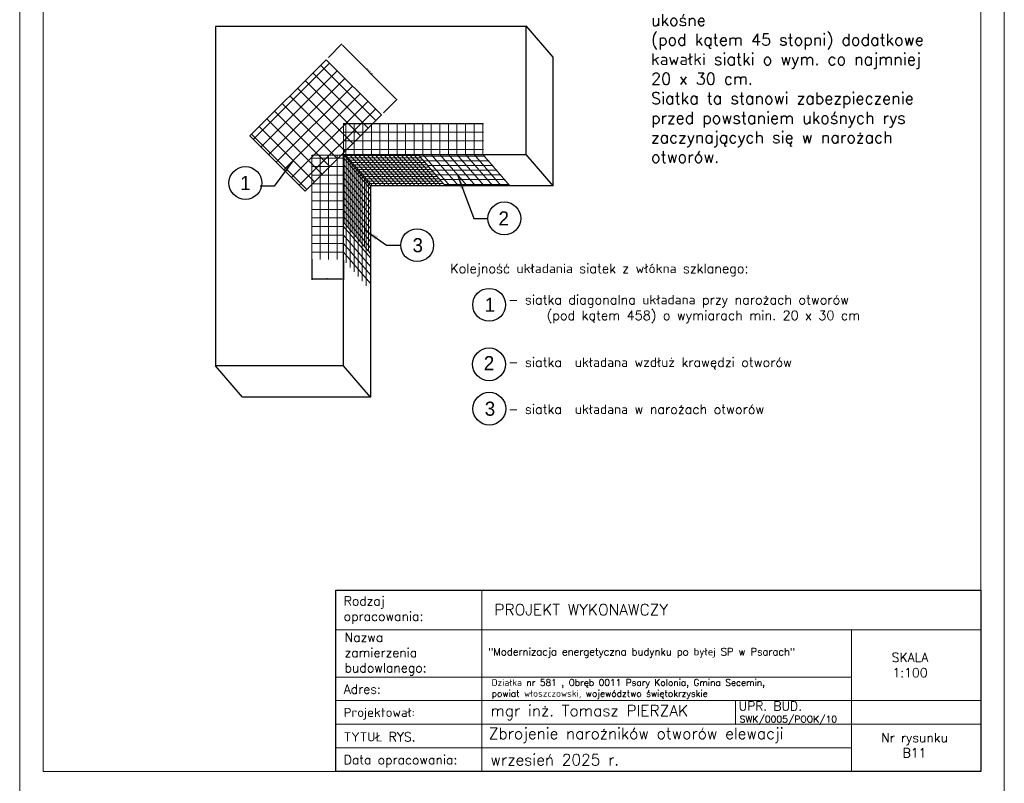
# Model space of a CAD drawing. Header units: millimetres. Extents: x 107252 to 132489, y 44218 to 60710.
# Tile 37 of 72: x 124089 to 126189, y 50133 to 51760. Entities that reach past the tile are written whole.
import ezdxf

# ---------------------------------------------------------------- set-up
doc = ezdxf.new("R2010")
doc.units = ezdxf.units.MM
doc.linetypes.add('ACAD_ISO02W100', pattern=[15, 12, -3])
for name, color, linetype, lineweight in [('cienka', 3, 'Continuous', 18), ('linia', 100, 'Continuous', 25), ('opisy', 4, 'Continuous', 18), ('przerywa', 100, 'ACAD_ISO02W100', 5)]:
    doc.layers.add(name, color=color, linetype=linetype, lineweight=lineweight)
doc.styles.add('KASIA', font='romans.shx', dxfattribs={"height": 20})
doc.styles.get("Standard").update_dxf_attribs({"font": 'GOTHIC.TTF'})
doc.styles.add('style1', font='simplex.shx')
doc.dimstyles.new('ISO-25', dxfattribs={"dimtxt": 2.5, "dimasz": 2.5, "dimexe": 1.25, "dimexo": 0.625, "dimtad": 1, "dimtxsty": 'Standard', "dimcen": 2.5, "dimadec": 0, "dimazin": 0, "dimtfac": 1, "dimtmove": 0, "dimatfit": 3, "dimfxl": 1, "dimarcsym": 0})
doc.dimstyles.new('RBCT DIM 20', dxfattribs={"dimtxt": 40, "dimasz": 50, "dimexe": 2.5, "dimexo": 150, "dimgap": 25, "dimtad": 1, "dimdec": 0, "dimzin": 1, "dimtxsty": 'style1', "dimcen": 50, "dimclrd": 8, "dimclre": 8, "dimclrt": 2, "dimadec": 0, "dimazin": 0, "dimtfac": 1, "dimtdec": 0, "dimtmove": 0, "dimatfit": 3, "dimfxl": 1, "dimarcsym": 0})

# ---------------------------------------------------------------- blocks, each defined once
blk = doc.blocks.new('*D470')
at = {"color": 0, "lineweight": -2, "transparency": 16777216}
for p, q in [((124747.2, 51679.8), (124776.1, 51708.7)), ((124777, 51706), (124891.1, 51591.9)), ((124864.9, 51562.1), (124893.8, 51591))]:
    blk.add_line(p, q, dxfattribs=at)
at = {"color": 0, "transparency": 16777216}
for points in [[(124777.3, 51706.3), (124776.7, 51705.7), (124775.2, 51707.8)], [(124891.4, 51592.2), (124890.9, 51591.6), (124892.9, 51590.1)]]:
    blk.add_solid(points, dxfattribs=at)
at = {"layer": 'Defpoints', "color": 0, "transparency": 16777216}
for p in [(124746.8, 51679.4), (124892.9, 51590.1), (124864.5, 51561.7)]:
    blk.add_point(p, dxfattribs=at)
at = {"color": 0, "transparency": 16777216, "insert": (124835.5, 51650.4), "char_height": 2.5, "attachment_point": 5, "rotation": 315}
blk.add_mtext('min. 20 cm', dxfattribs=at)
blk = doc.blocks.new('*D471')
at = {"color": 0, "lineweight": -2, "transparency": 16777216}
for p, q in [((124711.5, 51249.7), (124711.5, 51206.1)), ((124779, 51247), (124779, 51206.1)), ((124776.5, 51207.4), (124714, 51207.4))]:
    blk.add_line(p, q, dxfattribs=at)
at = {"color": 0, "transparency": 16777216}
for points in [[(124714, 51207.8), (124714, 51206.9), (124711.5, 51207.4)], [(124776.5, 51207.8), (124776.5, 51206.9), (124779, 51207.4)]]:
    blk.add_solid(points, dxfattribs=at)
at = {"layer": 'Defpoints', "color": 0, "transparency": 16777216}
for p in [(124711.5, 51250.4), (124779, 51247.6), (124711.5, 51207.4)]:
    blk.add_point(p, dxfattribs=at)
at = {"color": 0, "transparency": 16777216, "insert": (124745.3, 51208.7), "char_height": 2.5, "attachment_point": 5}
blk.add_mtext('{\\H0.57143x;10 - 15 cm}', dxfattribs=at)

msp = doc.modelspace()

# ---------------------------------------------------------------- linework, layer by layer
at = {"color": 18, "lineweight": 5, "true_color": 0x000000}
for p, q in [((124579.872, 51512.43), (124742.372, 51674.931)), ((124742.372, 51674.931), (124579.872, 51512.43)), ((124587.038, 51505.264), (124749.538, 51667.764)), ((124730.5, 51663.059), (124848.175, 51545.384)), ((124742.372, 51674.931), (124860.047, 51557.256)), ((124603.374, 51488.928), (124765.874, 51651.429)), ((124714.165, 51646.723), (124831.839, 51529.049)), ((124619.709, 51472.592), (124782.21, 51635.093)), ((124636.045, 51456.257), (124798.546, 51618.757)), ((124697.829, 51630.387), (124815.503, 51512.713)), ((124652.381, 51439.921), (124814.881, 51602.421)), ((124665.158, 51597.716), (124782.832, 51480.041)), ((124681.493, 51614.052), (124799.168, 51496.377)), ((124648.822, 51581.38), (124766.496, 51463.706)), ((124668.717, 51423.585), (124831.217, 51586.086)), ((124632.486, 51565.045), (124750.161, 51447.37)), ((124685.052, 51407.249), (124847.553, 51569.75)), ((124860.047, 51557.256), (124697.546, 51394.756)), ((124616.15, 51548.709), (124733.825, 51431.034)), ((125077.007, 51539.099), (124778.842, 51539.099)), ((124779.11, 51472.831), (124779.11, 51539.099)), ((124779.11, 51538.481), (125077.96, 51538.481)), ((124784.154, 51472.846), (124784.154, 51539.099)), ((124802.406, 51472.846), (124802.406, 51539.099)), ((124820.657, 51472.846), (124820.657, 51539.099)), ((124838.909, 51472.846), (124838.909, 51539.099)), ((124857.161, 51472.846), (124857.161, 51539.099)), ((124875.412, 51472.846), (124875.412, 51539.099)), ((124893.664, 51472.846), (124893.664, 51539.099)), ((124911.916, 51472.846), (124911.916, 51539.099)), ((124930.167, 51472.846), (124930.167, 51539.099)), ((124948.419, 51472.846), (124948.419, 51539.099)), ((124966.671, 51472.846), (124966.671, 51539.099)), ((124984.922, 51472.846), (124984.922, 51539.099)), ((125003.174, 51472.846), (125003.174, 51539.099)), ((125021.426, 51472.846), (125021.426, 51539.099)), ((125039.677, 51472.846), (125039.677, 51539.099)), ((125057.929, 51472.846), (125057.929, 51539.099)), ((125076.18, 51472.846), (125076.18, 51539.099)), ((124583.479, 51516.037), (124701.153, 51398.363)), ((124599.815, 51532.373), (124717.489, 51414.699)), ((124779.11, 51520.229), (125077.96, 51520.229)), ((124697.546, 51394.756), (124579.872, 51512.43)), ((124779.11, 51501.977), (125077.96, 51501.977)), ((124711.515, 51471.726), (124711.515, 51250.358)), ((124779.05, 51471.726), (124711.515, 51471.726)), ((124729.399, 51249.238), (124729.399, 51471.726)), ((124747.651, 51249.238), (124747.651, 51471.726)), ((124765.903, 51249.238), (124765.903, 51471.726)), ((124779.11, 51483.726), (125077.96, 51483.726)), ((124837.091, 51406.054), (124779.11, 51472.846)), ((124780.71, 51326.502), (124780.71, 51471.003)), ((124939.966, 51471.003), (124780.71, 51471.003)), ((124783.226, 51472.846), (124841.207, 51406.054)), ((124792.352, 51472.846), (124850.333, 51406.054)), ((124801.455, 51472.846), (124859.436, 51406.054)), ((124810.604, 51472.846), (124868.585, 51406.054)), ((124819.729, 51472.846), (124877.71, 51406.054)), ((124828.833, 51472.846), (124886.814, 51406.054)), ((124837.981, 51472.846), (124895.962, 51406.054)), ((124847.107, 51472.846), (124905.088, 51406.054)), ((124856.233, 51472.846), (124914.214, 51406.054)), ((124865.359, 51472.846), (124923.34, 51406.054)), ((124874.484, 51472.846), (124932.465, 51406.054)), ((124883.61, 51472.846), (124941.591, 51406.054)), ((124892.713, 51472.846), (124950.694, 51406.054)), ((124901.862, 51472.846), (124959.843, 51406.054)), ((124910.988, 51472.846), (124968.969, 51406.054)), ((124920.113, 51472.846), (124978.094, 51406.054)), ((124929.239, 51472.846), (124987.22, 51406.054)), ((124938.365, 51472.846), (124996.346, 51406.054)), ((124948.419, 51472.846), (125006.4, 51406.054)), ((124966.671, 51472.846), (125024.652, 51406.054)), ((124984.877, 51472.846), (125042.858, 51406.054)), ((125003.174, 51472.846), (125061.155, 51406.054)), ((125021.426, 51472.846), (125079.407, 51406.054)), ((125039.677, 51472.846), (125097.658, 51406.054)), ((125057.929, 51472.846), (125115.91, 51406.054)), ((125076.18, 51472.846), (125134.161, 51406.054)), ((124711.515, 51465.474), (124779.05, 51465.474)), ((124779.05, 51465.89), (124837.091, 51399.02)), ((124779.05, 51451.968), (124837.091, 51385.098)), ((124785.036, 51321.519), (124785.036, 51466.02)), ((124944.049, 51466.02), (124785.036, 51466.02)), ((124789.362, 51316.536), (124789.362, 51461.036)), ((124948.375, 51461.036), (124789.362, 51461.036)), ((124793.687, 51311.553), (124793.687, 51456.053)), ((124952.701, 51456.053), (124793.687, 51456.053)), ((124798.013, 51306.569), (124798.013, 51451.07)), ((124957.027, 51451.07), (124798.013, 51451.07)), ((125081.645, 51469.159), (124941.566, 51469.159)), ((125089.813, 51459.193), (124950.218, 51459.193)), ((124711.515, 51447.222), (124779.05, 51447.222)), ((124779.05, 51438.046), (124837.091, 51371.176)), ((124802.339, 51301.586), (124802.339, 51446.087)), ((124961.352, 51446.087), (124802.339, 51446.087)), ((124806.665, 51296.603), (124806.665, 51441.104)), ((124965.678, 51441.104), (124806.665, 51441.104)), ((124969.762, 51436.121), (124810.748, 51436.121)), ((124810.99, 51291.62), (124810.99, 51436.121)), ((124815.074, 51286.637), (124815.074, 51431.138)), ((124974.088, 51431.138), (124815.074, 51431.138)), ((125098.464, 51449.227), (124958.869, 51449.227)), ((125107.116, 51439.26), (124967.521, 51439.26)), ((125115.767, 51429.294), (124976.172, 51429.294)), ((124711.515, 51428.971), (124779.05, 51428.971)), ((124711.515, 51410.719), (124779.05, 51410.719)), ((124779.05, 51410.202), (124837.091, 51343.332)), ((124779.509, 51423.595), (124837.091, 51357.254)), ((124819.4, 51281.654), (124819.4, 51426.155)), ((124978.413, 51426.155), (124819.4, 51426.155)), ((124982.739, 51421.172), (124823.726, 51421.172)), ((124823.968, 51276.671), (124823.968, 51421.172)), ((124828.051, 51271.688), (124828.051, 51416.188)), ((124987.065, 51416.188), (124828.051, 51416.188)), ((124991.391, 51411.205), (124832.377, 51411.205)), ((124832.619, 51266.705), (124832.619, 51411.205)), ((125124.419, 51419.328), (124984.824, 51419.328)), ((125133.07, 51409.362), (124993.475, 51409.362)), ((124711.515, 51392.468), (124779.05, 51392.468)), ((124779.05, 51396.28), (124837.091, 51329.41)), ((124711.515, 51374.216), (124779.05, 51374.216)), ((124779.05, 51382.357), (124837.091, 51315.487)), ((124779.05, 51368.435), (124837.091, 51301.565)), ((124711.515, 51355.964), (124779.05, 51355.964)), ((124779.05, 51354.513), (124837.091, 51287.643)), ((124711.515, 51337.713), (124779.05, 51337.713)), ((124779.05, 51340.591), (124837.091, 51273.721)), ((124837.091, 51261.595), (124779.05, 51328.41)), ((124711.515, 51319.461), (124779.05, 51319.461)), ((124837.091, 51252.646), (124779.05, 51319.461)), ((124785.036, 51321.519), (124785.036, 51242.342)), ((124793.639, 51311.615), (124793.639, 51232.432)), ((124711.515, 51301.209), (124779.05, 51301.209)), ((124711.515, 51282.958), (124779.05, 51282.958)), ((124837.091, 51234.394), (124779.05, 51301.209)), ((124837.091, 51216.142), (124779.05, 51282.958)), ((124802.242, 51301.711), (124802.242, 51222.521)), ((124810.845, 51291.808), (124810.845, 51212.611)), ((124711.515, 51264.706), (124779.05, 51264.706)), ((124837.091, 51197.891), (124779.05, 51264.706)), ((124819.448, 51281.904), (124819.448, 51202.701)), ((124828.051, 51272), (124828.051, 51192.79))]:
    msp.add_line(p, q, dxfattribs=at)
at = {"color": 18, "true_color": 0x000000}
for centre in [(124570.124, 51412.227), (125122.278, 51336.753), (124936.581, 51279.692), (125089.924, 51152.633), (125089.797, 51025.726), (125090.366, 50931.159)]:
    msp.add_circle(centre, 34.999, dxfattribs=at)
at = {"layer": 'cienka', "color": 18, "true_color": 0x000000}
for p, q in [((124088.734, 50107.75), (124088.734, 53077.75)), ((126188.734, 53077.75), (126188.734, 50107.75)), ((126188.734, 50107.75), (126188.734, 53077.75)), ((126188.734, 50107.75), (126188.734, 53077.75)), ((124138.734, 50157.75), (124138.734, 53027.75)), ((126138.734, 53027.75), (126138.734, 50157.75)), ((125615.713, 50309.497), (125615.713, 50259.148)), ((125826.734, 50258.516), (126138.734, 50258.516)), ((126138.734, 50157.75), (124138.734, 50157.75))]:
    msp.add_line(p, q, dxfattribs=at)
at = {"layer": 'linia', "color": 18, "lineweight": 25, "true_color": 0x000000}
for p, q in [((124506.061, 51745.835), (124506.061, 51316.03)), ((125168.602, 51745.835), (124506.061, 51745.835)), ((125226.583, 51680.066), (125168.602, 51746.858)), ((125168.602, 51472.846), (125168.602, 51745.835)), ((125226.583, 51406.054), (125226.583, 51680.066)), ((124779.05, 51022.407), (124779.05, 51472.846)), ((124779.05, 51472.846), (125168.602, 51472.846)), ((125226.583, 51406.054), (125168.602, 51472.846)), ((124837.091, 51406.054), (124837.091, 50955.546)), ((125226.583, 51406.054), (124837.091, 51406.054)), ((124506.061, 51316.03), (124506.061, 51022.862)), ((124779.05, 51022.407), (124506.061, 51022.407)), ((124564.102, 50955.546), (124506.061, 51022.407)), ((124837.091, 50955.546), (124779.05, 51022.407)), ((124837.091, 50955.546), (124564.102, 50955.546))]:
    msp.add_line(p, q, dxfattribs=at)
at = {"layer": 'opisy', "color": 18, "linetype": 'Continuous', "lineweight": 0, "true_color": 0x000000, "flags": 128}
for points in [[(124763.024, 50157.75), (124763.024, 50544.047), (125074.313, 50544.013), (125074.313, 50157.716)], [(125862.734, 50460.047), (126138.734, 50460.047), (126138.734, 50308.864), (125862.734, 50308.864)]]:
    msp.add_lwpolyline(points, close=True, dxfattribs=at)
for points in [[(124763.024, 50544.03), (126138.734, 50544.03), (126138.734, 50460.047), (124763.024, 50460.047)], [(125802.734, 50544.03), (126138.734, 50544.03)], [(124763.024, 50359.264), (125862.734, 50359.264), (125862.734, 50208.116), (124763.024, 50208.116)], [(124763.024, 50308.864), (125862.734, 50308.864), (125862.734, 50258.516), (124763.024, 50258.516)], [(125802.734, 50308.864), (126138.734, 50308.864)], [(124763.024, 50258.516), (125862.734, 50258.516), (125862.734, 50208.133), (124763.024, 50208.133)], [(124799.024, 50208.133), (125862.734, 50208.133), (125862.734, 50157.75), (124799.024, 50157.75)]]:
    msp.add_lwpolyline(points, dxfattribs=at)
at = {"layer": 'opisy', "color": 18, "lineweight": 25, "true_color": 0x000000}
msp.add_lwpolyline([(124763.024, 50544.03), (126138.734, 50544.03), (126138.734, 50157.75), (124763.024, 50157.75)], close=True, dxfattribs=at)

# ---------------------------------------------------------------- texts
at = {"color": 18, "true_color": 0x000000, "char_height": 30, "attachment_point": 1}
for s, insert, width in [('1', (124558.931, 51427.207), 25.79133), ('2', (125109.993, 51351.733), 25.79131), ('3', (124926.589, 51294.672), 27.51075), ('1', (125080.509, 51167.613), 21.68516), ('2', (125078.541, 51043.251), 26.60888), ('3', (125080.635, 50946.139), 24.96464)]:
    msp.add_mtext(s, dxfattribs=dict(at, insert=insert, width=width))
at = {"layer": 'cienka', "color": 18, "true_color": 0x000000, "insert": (125435.195, 51855.325), "char_height": 25, "width": 671.3235, "attachment_point": 1}
msp.add_mtext('\\pxt64;{\\Fromans|c0;Na narożnikach otworów w elewacji (np: okien i drzwi) należy umieścić ukośne\\P(pod kątem 45 stopni) dodatkowe kawałki siatki o wym. co najmniej 20 x 30 cm.\\PSiatka ta stanowi zabezpieczenie przed powstaniem ukośnych rys zaczynających się w narożach otworów.}', dxfattribs=at)
at = {"layer": 'opisy', "color": 18, "linetype": 'Continuous', "lineweight": 0, "true_color": 0x000000, "attachment_point": 4, "style": 'KASIA'}
for s, insert, char_height, width in [('\\A1;{\\H0.80952x;Rodzaj opracowania:}', (124779.85, 50501.761), 24, 141.54434), ('\\A1;\\pxql;PROJEKT WYKONAWCZY', (125101.201, 50502.841), 24, 946.31605), ('\\A1;\\pxql;{\\H0.80952x;Nazwa \\Pzamierzenia\\Pbudowlanego:}', (124781.668, 50408.063), 24, 141.54434), ('\\A1;\\pxsm1.5;"Modernizacja energetyczna budynku po byłej SP w Psarach"', (125088.31, 50410.563), 15.6, 766.2055), ('\\A1;\\pxqc;{\\H0.80952x;SKALA\\P1:100}', (125613.738, 50384.847), 24, 747.85817), ('\\A1;\\pxql;{\\H0.80952x;Adres:}', (124779.85, 50333.368), 24, 141.54434), ('\\A1;Działka nr 581 , Obręb 0011 Psary Kolonia, Gmina Secemin,\\Ppowiat włoszczowski, województwo świętokrzyskie', (125095.42, 50333.427), 14, 756.99257), ('\\A1;mgr inż. Tomasz PIERZAK', (125092.692, 50283.581), 24, 747.85817), ('\\A1;UPR. BUD.', (125622.223, 50297.331), 19.2, 598.28653), ('\\A1;\\pxql;{\\H0.80952x;Projektował:}', (124779.85, 50280.89), 24, 747.85817), ('\\A1;SWK/0005/POOK/10', (125624.229, 50267.039), 14.4, 448.7149), ('\\A1;\\pxql;{\\H0.80952x;TYTUŁ RYS.}', (124779.85, 50231.685), 24, 747.85817), ('\\A1;Zbrojenie narożników otworów elewacji', (125089.416, 50234.915), 24, 747.85817), ('\\A1;\\pxqc;{\\H0.80952x;Nr rysunku\\PB11}', (125623.365, 50213.83), 24, 747.85817), ('\\A1;\\pxql;{\\H0.80952x;Data opracowania:}', (124779.85, 50179.647), 24, 747.85817), ('\\A1;wrzesień 2025 r.', (125092.692, 50182.971), 24, 747.85817)]:
    msp.add_mtext(s, dxfattribs=dict(at, insert=insert, char_height=char_height, width=width))
at = {"layer": 'przerywa', "color": 18, "true_color": 0x000000, "insert": (125006.989, 51240.083), "char_height": 20, "width": 1146.17783, "attachment_point": 1}
msp.add_mtext('{\\Fromans|c0;Kolejność układania siatek z włókna szklanego: \\P\\P         - siatka diagonalna układana przy narożach otworów \\P               (pod kątem 458) o wymiarach min. 20 x 30 cm\\Fromans|c238;\\P\\Fromans|c0; \\P            \\P         - siatka  układana wzdłuż krawędzi otworów \\Fromans|c238;\\P\\Fromans|c0;\\P\\P         - siatka  układana w narożach otworów}', dxfattribs=at)

# ---------------------------------------------------------------- dimensions: what is measured, and where the dimension line sits
at = {"color": 18, "true_color": 0x000000}
dim = msp.add_aligned_dim(p1=(124746.806, 51679.364), p2=(124864.48, 51561.69), distance=40.216, text='min. 20 cm', dimstyle='ISO-25', dxfattribs=at)
dim.commit()
dim.dimension.update_dxf_attribs({"geometry": '*D470', "text_midpoint": (124835.467, 51650.351)})
dim = msp.add_linear_dim(base=(124711.515, 51207.351), p1=(124779.05, 51247.626), p2=(124711.515, 51250.358), text='{\\H0.57143x;10 - 15 cm}', dimstyle='ISO-25', dxfattribs=at)
dim.commit()
dim.dimension.update_dxf_attribs({"geometry": '*D471', "text_midpoint": (124745.282, 51208.726)})

# ---------------------------------------------------------------- leaders
at = {"color": 18, "lineweight": 5, "true_color": 0x000000}
for points in [[(124672.324, 51459.864), (124631.63, 51405.507), (124601.383, 51405.507)], [(125022.684, 51429.294), (125057.033, 51336.753), (125087.279, 51336.753)], [(124825.486, 51311.531), (124871.336, 51279.692), (124901.582, 51279.692)]]:
    msp.add_leader(points, dimstyle='RBCT DIM 20', override={"dimasz": 30, "dimtad": 0}, dxfattribs=at)

doc.saveas('drawing.dxf')
